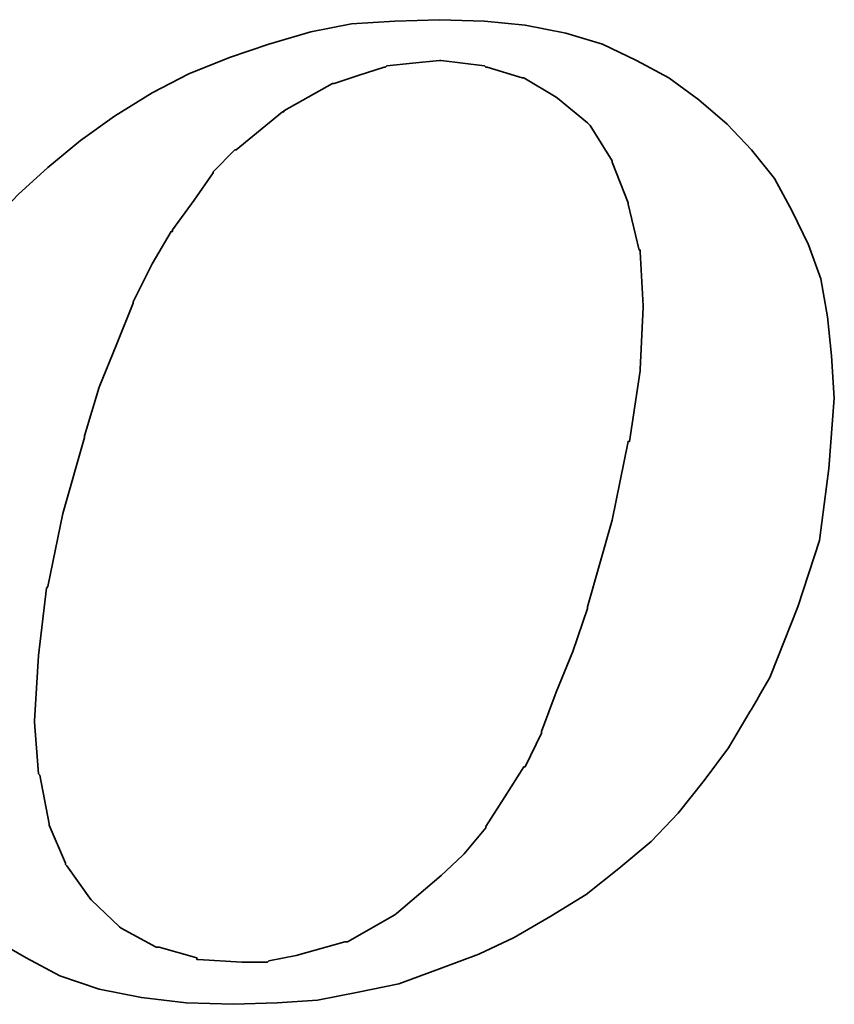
# Model space of a CAD drawing. Header units: millimetres. Extents: x 41.9 to 103.3, y 45.9 to 94.9.
# Tile 40 of 52: x 93.2 to 93.9, y 65.4 to 66.2. Entities that reach past the tile are written whole.
import ezdxf

# ---------------------------------------------------------------- set-up
doc = ezdxf.new("R2010")
doc.units = ezdxf.units.MM
doc.header["$LTSCALE"] = 0.1
doc.layers.add('layer 1', color=7, linetype='CONTINUOUS')

msp = doc.modelspace()

# ---------------------------------------------------------------- linework, layer by layer
at = {"layer": 'layer 1', "color": 7, "lineweight": 35}
for points, knots in [([(93.14471, 65.45888), (93.14471, 65.45888), (93.16535, 65.43704), (93.16535, 65.43704), (93.16535, 65.43704), (93.16535, 65.43704), (93.19067, 65.41628), (93.19067, 65.41628), (93.19067, 65.41628), (93.19067, 65.41628), (93.21827, 65.40032), (93.21827, 65.40032), (93.21827, 65.40032), (93.21827, 65.40032), (93.24707, 65.3852), (93.24707, 65.3852), (93.24707, 65.3852), (93.24707, 65.3852), (93.28043, 65.37368), (93.28043, 65.37368), (93.28043, 65.37368), (93.28043, 65.37368), (93.31619, 65.36672), (93.31619, 65.36672), (93.31619, 65.36672), (93.31619, 65.36672), (93.35423, 65.36216), (93.35423, 65.36216), (93.35423, 65.36216), (93.35423, 65.36216), (93.39443, 65.36096), (93.39443, 65.36096), (93.39443, 65.36096), (93.39443, 65.36096), (93.43139, 65.36216), (93.43139, 65.36216), (93.43139, 65.36216), (93.43139, 65.36216), (93.46583, 65.36456), (93.46583, 65.36456), (93.46583, 65.36456), (93.46583, 65.36456), (93.50039, 65.3714), (93.50039, 65.3714), (93.50039, 65.3714), (93.50039, 65.3714), (93.53495, 65.37824), (93.53495, 65.37824), (93.53495, 65.37824), (93.53495, 65.37824), (93.56951, 65.39096), (93.56951, 65.39096), (93.56951, 65.39096), (93.56951, 65.39096), (93.60287, 65.40368), (93.60287, 65.40368), (93.60287, 65.40368), (93.60287, 65.40368), (93.63287, 65.4176), (93.63287, 65.4176), (93.63287, 65.4176), (93.63287, 65.4176), (93.66407, 65.43584), (93.66407, 65.43584), (93.66407, 65.43584), (93.66407, 65.43584), (93.69407, 65.45432), (93.69407, 65.45432), (93.69407, 65.45432), (93.69407, 65.45432), (93.72167, 65.47616), (93.72167, 65.47616), (93.72167, 65.47616), (93.72167, 65.47616), (93.74915, 65.4992), (93.74915, 65.4992), (93.74915, 65.4992), (93.74915, 65.4992), (93.77219, 65.52332), (93.77219, 65.52332), (93.77219, 65.52332), (93.77219, 65.52332), (93.79415, 65.55104), (93.79415, 65.55104), (93.79415, 65.55104), (93.79415, 65.55104), (93.81479, 65.57864), (93.81479, 65.57864), (93.81479, 65.57864), (93.81479, 65.57864), (93.83327, 65.60984), (93.83327, 65.60984), (93.83327, 65.60984), (93.83327, 65.60984), (93.85055, 65.63984), (93.85055, 65.63984), (93.85055, 65.63984), (93.85055, 65.63984), (93.87371, 65.69852), (93.87371, 65.69852), (93.87371, 65.69852), (93.87371, 65.69852), (93.89207, 65.7548), (93.89207, 65.7548), (93.89207, 65.7548), (93.89207, 65.7548), (93.89999, 65.816), (93.89999, 65.816), (93.89999, 65.816), (93.89999, 65.816), (93.90467, 65.87576), (93.90467, 65.87576), (93.90467, 65.87576), (93.90467, 65.87576), (93.90227, 65.91152), (93.90227, 65.91152), (93.90227, 65.91152), (93.90227, 65.91152), (93.89891, 65.94488), (93.89891, 65.94488), (93.89891, 65.94488), (93.89891, 65.94488), (93.89327, 65.97704), (93.89327, 65.97704), (93.89327, 65.97704), (93.89327, 65.97704), (93.88271, 66.00584), (93.88271, 66.00584), (93.88271, 66.00584), (93.88271, 66.00584), (93.86891, 66.03464), (93.86891, 66.03464), (93.86891, 66.03464), (93.86891, 66.03464), (93.85391, 66.06236), (93.85391, 66.06236), (93.85391, 66.06236), (93.85391, 66.06236), (93.83447, 66.08648), (93.83447, 66.08648), (93.83447, 66.08648), (93.83447, 66.08648), (93.81371, 66.10844), (93.81371, 66.10844), (93.81371, 66.10844), (93.81371, 66.10844), (93.78959, 66.1292), (93.78959, 66.1292), (93.78959, 66.1292), (93.78959, 66.1292), (93.76415, 66.14768), (93.76415, 66.14768), (93.76415, 66.14768), (93.76415, 66.14768), (93.73655, 66.16256), (93.73655, 66.16256), (93.73655, 66.16256), (93.73655, 66.16256), (93.70775, 66.17636), (93.70775, 66.17636), (93.70775, 66.17636), (93.70775, 66.17636), (93.67679, 66.1856), (93.67679, 66.1856), (93.67679, 66.1856), (93.67679, 66.1856), (93.64211, 66.19256), (93.64211, 66.19256), (93.64211, 66.19256), (93.64211, 66.19256), (93.60755, 66.19592), (93.60755, 66.19592), (93.60755, 66.19592), (93.60755, 66.19592), (93.56951, 66.19712), (93.56951, 66.19712), (93.56951, 66.19712), (93.56951, 66.19712), (93.53147, 66.19592), (93.53147, 66.19592), (93.53147, 66.19592), (93.53147, 66.19592), (93.49475, 66.19352), (93.49475, 66.19352), (93.49475, 66.19352), (93.49475, 66.19352), (93.46007, 66.1868), (93.46007, 66.1868), (93.46007, 66.1868), (93.46007, 66.1868), (93.42443, 66.17636), (93.42443, 66.17636), (93.42443, 66.17636), (93.42443, 66.17636), (93.39107, 66.16496), (93.39107, 66.16496), (93.39107, 66.16496), (93.39107, 66.16496), (93.35663, 66.15104), (93.35663, 66.15104), (93.35663, 66.15104), (93.35663, 66.15104), (93.32543, 66.13496), (93.32543, 66.13496), (93.32543, 66.13496), (93.32543, 66.13496), (93.29327, 66.11528), (93.29327, 66.11528), (93.29327, 66.11528), (93.29327, 66.11528), (93.26447, 66.09464), (93.26447, 66.09464), (93.26447, 66.09464), (93.26447, 66.09464), (93.23675, 66.0716), (93.23675, 66.0716), (93.23675, 66.0716), (93.23675, 66.0716), (93.21143, 66.04856), (93.21143, 66.04856), (93.21143, 66.04856), (93.21143, 66.04856), (93.18839, 66.02432), (93.18839, 66.02432), (93.18839, 66.02432), (93.18839, 66.02432), (93.16655, 65.99672), (93.16655, 65.99672), (93.16655, 65.99672), (93.16655, 65.99672), (93.14687, 65.9714), (93.14687, 65.9714), (93.14687, 65.9714), (93.14687, 65.9714), (93.13079, 65.94248), (93.13079, 65.94248), (93.13079, 65.94248), (93.13079, 65.94248), (93.11711, 65.91392), (93.11711, 65.91392), (93.11711, 65.91392), (93.11711, 65.91392), (93.09167, 65.85392), (93.09167, 65.85392), (93.09167, 65.85392), (93.09167, 65.85392), (93.07439, 65.7974), (93.07439, 65.7974), (93.07439, 65.7974), (93.07439, 65.7974), (93.06527, 65.74232), (93.06527, 65.74232), (93.06527, 65.74232), (93.06527, 65.74232), (93.06071, 65.68928), (93.06071, 65.68928), (93.06071, 65.68928), (93.06071, 65.68928), (93.06287, 65.65712), (93.06287, 65.65712), (93.06287, 65.65712), (93.06287, 65.65712), (93.06647, 65.62592), (93.06647, 65.62592), (93.06647, 65.62592), (93.06647, 65.62592), (93.06743, 65.62592), (93.06743, 65.62592), (93.06743, 65.62592), (93.06743, 65.62592), (93.07223, 65.59376), (93.07223, 65.59376), (93.07223, 65.59376), (93.07223, 65.59376), (93.08255, 65.56484), (93.08255, 65.56484), (93.08255, 65.56484), (93.08255, 65.56484), (93.09407, 65.53724), (93.09407, 65.53724), (93.09407, 65.53724), (93.09407, 65.53724), (93.10775, 65.50952), (93.10775, 65.50952), (93.10775, 65.50952), (93.10775, 65.50952), (93.12503, 65.48432), (93.12503, 65.48432), (93.12503, 65.48432), (93.12503, 65.48432), (93.14471, 65.45888), (93.14471, 65.45888)], [0, 0, 0, 0, 0.013699, 0.013699, 0.013699, 0.013699, 0.027397, 0.027397, 0.027397, 0.027397, 0.041096, 0.041096, 0.041096, 0.041096, 0.054795, 0.054795, 0.054795, 0.054795, 0.068493, 0.068493, 0.068493, 0.068493, 0.082192, 0.082192, 0.082192, 0.082192, 0.09589, 0.09589, 0.09589, 0.09589, 0.109589, 0.109589, 0.109589, 0.109589, 0.123288, 0.123288, 0.123288, 0.123288, 0.136986, 0.136986, 0.136986, 0.136986, 0.150685, 0.150685, 0.150685, 0.150685, 0.164384, 0.164384, 0.164384, 0.164384, 0.178082, 0.178082, 0.178082, 0.178082, 0.191781, 0.191781, 0.191781, 0.191781, 0.205479, 0.205479, 0.205479, 0.205479, 0.219178, 0.219178, 0.219178, 0.219178, 0.232877, 0.232877, 0.232877, 0.232877, 0.246575, 0.246575, 0.246575, 0.246575, 0.260274, 0.260274, 0.260274, 0.260274, 0.273973, 0.273973, 0.273973, 0.273973, 0.287671, 0.287671, 0.287671, 0.287671, 0.30137, 0.30137, 0.30137, 0.30137, 0.315068, 0.315068, 0.315068, 0.315069, 0.328767, 0.328767, 0.328767, 0.328767, 0.342466, 0.342466, 0.342466, 0.342466, 0.356164, 0.356164, 0.356164, 0.356164, 0.369863, 0.369863, 0.369863, 0.369863, 0.383562, 0.383562, 0.383562, 0.383562, 0.39726, 0.39726, 0.39726, 0.39726, 0.410959, 0.410959, 0.410959, 0.410959, 0.424658, 0.424658, 0.424658, 0.424658, 0.438356, 0.438356, 0.438356, 0.438356, 0.452055, 0.452055, 0.452055, 0.452055, 0.465753, 0.465753, 0.465753, 0.465753, 0.479452, 0.479452, 0.479452, 0.479452, 0.493151, 0.493151, 0.493151, 0.493151, 0.506849, 0.506849, 0.506849, 0.506849, 0.520548, 0.520548, 0.520548, 0.520548, 0.534247, 0.534247, 0.534247, 0.534247, 0.547945, 0.547945, 0.547945, 0.547945, 0.561644, 0.561644, 0.561644, 0.561644, 0.575342, 0.575342, 0.575342, 0.575342, 0.589041, 0.589041, 0.589041, 0.589041, 0.60274, 0.60274, 0.60274, 0.60274, 0.616438, 0.616438, 0.616438, 0.616438, 0.630137, 0.630137, 0.630137, 0.630137, 0.643836, 0.643836, 0.643836, 0.643836, 0.657534, 0.657534, 0.657534, 0.657534, 0.671233, 0.671233, 0.671233, 0.671233, 0.684932, 0.684932, 0.684932, 0.684932, 0.69863, 0.69863, 0.69863, 0.69863, 0.712329, 0.712329, 0.712329, 0.712329, 0.726027, 0.726027, 0.726027, 0.726027, 0.739726, 0.739726, 0.739726, 0.739726, 0.753425, 0.753425, 0.753425, 0.753425, 0.767123, 0.767123, 0.767123, 0.767123, 0.780822, 0.780822, 0.780822, 0.780822, 0.794521, 0.794521, 0.794521, 0.794521, 0.808219, 0.808219, 0.808219, 0.808219, 0.821918, 0.821918, 0.821918, 0.821918, 0.835616, 0.835616, 0.835616, 0.835616, 0.849315, 0.849315, 0.849315, 0.849315, 0.863014, 0.863014, 0.863014, 0.863014, 0.876712, 0.876712, 0.876712, 0.876712, 0.890411, 0.890411, 0.890411, 0.890411, 0.90411, 0.90411, 0.90411, 0.90411, 0.917808, 0.917808, 0.917808, 0.917808, 0.931507, 0.931507, 0.931507, 0.931507, 0.945205, 0.945205, 0.945205, 0.945205, 0.958904, 0.958904, 0.958904, 0.958904, 0.972603, 0.972603, 0.972603, 0.972603, 0.986301, 0.986301, 0.986301, 0.986301, 1, 1, 1, 1]), ([(93.26783, 65.8436), (93.26783, 65.8436), (93.28043, 65.88512), (93.28043, 65.88512), (93.28043, 65.88512), (93.28043, 65.88512), (93.29543, 65.92196), (93.29543, 65.92196), (93.29543, 65.92196), (93.29543, 65.92196), (93.30923, 65.9564), (93.30923, 65.9564), (93.30923, 65.9564), (93.30923, 65.9564), (93.30923, 65.9576), (93.30923, 65.9576), (93.30923, 65.9576), (93.30923, 65.9576), (93.32543, 65.98976), (93.32543, 65.98976), (93.32543, 65.98976), (93.32543, 65.98976), (93.34151, 66.01736), (93.34151, 66.01736), (93.34151, 66.01736), (93.34151, 66.01736), (93.34271, 66.01736), (93.34271, 66.01736), (93.34271, 66.01736), (93.34271, 66.01736), (93.34271, 66.01856), (93.34271, 66.01856), (93.34271, 66.01856), (93.34271, 66.01856), (93.36107, 66.04388), (93.36107, 66.04388), (93.36107, 66.04388), (93.36107, 66.04388), (93.37727, 66.06704), (93.37727, 66.06704), (93.37727, 66.06704), (93.37727, 66.06704), (93.37727, 66.068), (93.37727, 66.068), (93.37727, 66.068), (93.37727, 66.068), (93.39563, 66.08648), (93.39563, 66.08648), (93.39563, 66.08648), (93.39563, 66.08648), (93.39683, 66.08648), (93.39683, 66.08648), (93.39683, 66.08648), (93.39683, 66.08648), (93.43607, 66.11888), (93.43607, 66.11888), (93.43607, 66.11888), (93.43607, 66.11888), (93.43727, 66.11888), (93.43727, 66.11888), (93.43727, 66.11888), (93.43727, 66.11888), (93.43727, 66.11984), (93.43727, 66.11984), (93.43727, 66.11984), (93.43727, 66.11984), (93.47855, 66.14288), (93.47855, 66.14288), (93.47855, 66.14288), (93.47855, 66.14288), (93.47987, 66.14288), (93.47987, 66.14288), (93.47987, 66.14288), (93.47987, 66.14288), (93.50039, 66.14984), (93.50039, 66.14984), (93.50039, 66.14984), (93.50039, 66.14984), (93.52247, 66.1568), (93.52247, 66.1568), (93.52247, 66.1568), (93.52247, 66.1568), (93.52343, 66.1568), (93.52343, 66.1568), (93.52343, 66.1568), (93.52343, 66.1568), (93.52463, 66.158), (93.52463, 66.158), (93.52463, 66.158), (93.52463, 66.158), (93.54647, 66.16016), (93.54647, 66.16016), (93.54647, 66.16016), (93.54647, 66.16016), (93.56951, 66.16256), (93.56951, 66.16256), (93.56951, 66.16256), (93.56951, 66.16256), (93.57071, 66.16256), (93.57071, 66.16256), (93.57071, 66.16256), (93.57071, 66.16256), (93.60755, 66.158), (93.60755, 66.158), (93.60755, 66.158), (93.60755, 66.158), (93.60863, 66.1568), (93.60863, 66.1568), (93.60863, 66.1568), (93.60863, 66.1568), (93.60983, 66.1568), (93.60983, 66.1568), (93.60983, 66.1568), (93.60983, 66.1568), (93.63971, 66.14768), (93.63971, 66.14768), (93.63971, 66.14768), (93.63971, 66.14768), (93.64091, 66.14768), (93.64091, 66.14768), (93.64091, 66.14768), (93.64091, 66.14768), (93.66851, 66.13136), (93.66851, 66.13136), (93.66851, 66.13136), (93.66851, 66.13136), (93.66971, 66.1304), (93.66971, 66.1304), (93.66971, 66.1304), (93.66971, 66.1304), (93.69503, 66.10952), (93.69503, 66.10952), (93.69503, 66.10952), (93.69503, 66.10952), (93.69623, 66.10844), (93.69623, 66.10844), (93.69623, 66.10844), (93.69623, 66.10844), (93.69743, 66.10724), (93.69743, 66.10724), (93.69743, 66.10724), (93.69743, 66.10724), (93.71591, 66.07724), (93.71591, 66.07724), (93.71591, 66.07724), (93.71591, 66.07724), (93.71591, 66.07616), (93.71591, 66.07616), (93.71591, 66.07616), (93.71591, 66.07616), (93.72959, 66.0416), (93.72959, 66.0416), (93.72959, 66.0416), (93.72959, 66.0416), (93.72959, 66.0404), (93.72959, 66.0404), (93.72959, 66.0404), (93.72959, 66.0404), (93.73895, 66.0014), (93.73895, 66.0014), (93.73895, 66.0014), (93.73895, 66.0014), (93.73991, 66.0014), (93.73991, 66.0014), (93.73991, 66.0014), (93.73991, 66.0014), (93.73991, 66.00008), (93.73991, 66.00008), (93.73991, 66.00008), (93.73991, 66.00008), (93.74231, 65.954), (93.74231, 65.954), (93.74231, 65.954), (93.74231, 65.954), (93.74231, 65.95292), (93.74231, 65.95292), (93.74231, 65.95292), (93.74231, 65.95292), (93.73991, 65.9), (93.73991, 65.9), (93.73991, 65.9), (93.73991, 65.9), (93.73991, 65.8988), (93.73991, 65.8988), (93.73991, 65.8988), (93.73991, 65.8988), (93.73079, 65.83904), (93.73079, 65.83904), (93.73079, 65.83904), (93.73079, 65.83904), (93.72959, 65.83904), (93.72959, 65.83904), (93.72959, 65.83904), (93.72959, 65.83904), (93.71591, 65.77208), (93.71591, 65.77208), (93.71591, 65.77208), (93.71591, 65.77208), (93.69503, 65.69852), (93.69503, 65.69852), (93.69503, 65.69852), (93.69503, 65.69852), (93.69503, 65.6972), (93.69503, 65.6972), (93.69503, 65.6972), (93.69503, 65.6972), (93.68255, 65.66048), (93.68255, 65.66048), (93.68255, 65.66048), (93.68255, 65.66048), (93.66851, 65.62592), (93.66851, 65.62592), (93.66851, 65.62592), (93.66851, 65.62592), (93.65591, 65.59256), (93.65591, 65.59256), (93.65591, 65.59256), (93.65591, 65.59256), (93.65591, 65.59136), (93.65591, 65.59136), (93.65591, 65.59136), (93.65591, 65.59136), (93.64211, 65.56256), (93.64211, 65.56256), (93.64211, 65.56256), (93.64211, 65.56256), (93.64091, 65.56256), (93.64091, 65.56256), (93.64091, 65.56256), (93.64091, 65.56256), (93.62495, 65.53724), (93.62495, 65.53724), (93.62495, 65.53724), (93.62495, 65.53724), (93.60863, 65.51192), (93.60863, 65.51192), (93.60863, 65.51192), (93.60863, 65.51192), (93.60863, 65.51072), (93.60863, 65.51072), (93.60863, 65.51072), (93.60863, 65.51072), (93.59039, 65.48888), (93.59039, 65.48888), (93.59039, 65.48888), (93.59039, 65.48888), (93.58919, 65.48768), (93.58919, 65.48768), (93.58919, 65.48768), (93.58919, 65.48768), (93.57071, 65.4704), (93.57071, 65.4704), (93.57071, 65.4704), (93.57071, 65.4704), (93.53279, 65.43812), (93.53279, 65.43812), (93.53279, 65.43812), (93.53279, 65.43812), (93.53147, 65.43704), (93.53147, 65.43704), (93.53147, 65.43704), (93.53147, 65.43704), (93.49127, 65.414), (93.49127, 65.414), (93.49127, 65.414), (93.49127, 65.414), (93.49007, 65.414), (93.49007, 65.414), (93.49007, 65.414), (93.49007, 65.414), (93.48899, 65.414), (93.48899, 65.414), (93.48899, 65.414), (93.48899, 65.414), (93.44759, 65.40248), (93.44759, 65.40248), (93.44759, 65.40248), (93.44759, 65.40248), (93.42443, 65.3978), (93.42443, 65.3978), (93.42443, 65.3978), (93.42443, 65.3978), (93.42323, 65.39672), (93.42323, 65.39672), (93.42323, 65.39672), (93.42323, 65.39672), (93.42215, 65.39672), (93.42215, 65.39672), (93.42215, 65.39672), (93.42215, 65.39672), (93.40139, 65.39672), (93.40139, 65.39672), (93.40139, 65.39672), (93.40139, 65.39672), (93.36455, 65.399), (93.36455, 65.399), (93.36455, 65.399), (93.36455, 65.399), (93.36335, 65.399), (93.36335, 65.399), (93.36335, 65.399), (93.36335, 65.399), (93.36335, 65.40032), (93.36335, 65.40032), (93.36335, 65.40032), (93.36335, 65.40032), (93.33119, 65.40944), (93.33119, 65.40944), (93.33119, 65.40944), (93.33119, 65.40944), (93.32999, 65.40944), (93.32999, 65.40944), (93.32999, 65.40944), (93.32999, 65.40944), (93.32879, 65.40944), (93.32879, 65.40944), (93.32879, 65.40944), (93.32879, 65.40944), (93.29891, 65.42552), (93.29891, 65.42552), (93.29891, 65.42552), (93.29891, 65.42552), (93.29771, 65.42672), (93.29771, 65.42672), (93.29771, 65.42672), (93.29771, 65.42672), (93.27359, 65.44976), (93.27359, 65.44976), (93.27359, 65.44976), (93.27359, 65.44976), (93.27239, 65.45096), (93.27239, 65.45096), (93.27239, 65.45096), (93.27239, 65.45096), (93.25295, 65.47856), (93.25295, 65.47856), (93.25295, 65.47856), (93.25295, 65.47856), (93.25175, 65.47976), (93.25175, 65.47976), (93.25175, 65.47976), (93.25175, 65.47976), (93.25175, 65.48072), (93.25175, 65.48072), (93.25175, 65.48072), (93.25175, 65.48072), (93.23783, 65.51312), (93.23783, 65.51312), (93.23783, 65.51312), (93.23783, 65.51312), (93.23783, 65.51432), (93.23783, 65.51432), (93.23783, 65.51432), (93.23783, 65.51432), (93.22991, 65.5556), (93.22991, 65.5556), (93.22991, 65.5556), (93.22991, 65.5556), (93.22871, 65.5568), (93.22871, 65.5568), (93.22871, 65.5568), (93.22871, 65.5568), (93.22535, 65.60048), (93.22535, 65.60048), (93.22535, 65.60048), (93.22535, 65.60048), (93.22535, 65.60168), (93.22535, 65.60168), (93.22535, 65.60168), (93.22535, 65.60168), (93.22871, 65.65712), (93.22871, 65.65712), (93.22871, 65.65712), (93.22871, 65.65712), (93.23555, 65.71448), (93.23555, 65.71448), (93.23555, 65.71448), (93.23555, 65.71448), (93.23675, 65.71568), (93.23675, 65.71568), (93.23675, 65.71568), (93.23675, 65.71568), (93.24947, 65.77784), (93.24947, 65.77784), (93.24947, 65.77784), (93.24947, 65.77784), (93.26783, 65.8424), (93.26783, 65.8424), (93.26783, 65.8424), (93.26783, 65.8424), (93.26783, 65.8436), (93.26783, 65.8436)], [0, 0, 0, 0, 0.010204, 0.010204, 0.010204, 0.010204, 0.020408, 0.020408, 0.020408, 0.020408, 0.030612, 0.030612, 0.030612, 0.030612, 0.040816, 0.040816, 0.040816, 0.040816, 0.05102, 0.05102, 0.05102, 0.05102, 0.061224, 0.061224, 0.061224, 0.061224, 0.071429, 0.071429, 0.071429, 0.071429, 0.081633, 0.081633, 0.081633, 0.081633, 0.091837, 0.091837, 0.091837, 0.091837, 0.102041, 0.102041, 0.102041, 0.102041, 0.112245, 0.112245, 0.112245, 0.112245, 0.122449, 0.122449, 0.122449, 0.122449, 0.132653, 0.132653, 0.132653, 0.132653, 0.142857, 0.142857, 0.142857, 0.142857, 0.153061, 0.153061, 0.153061, 0.153061, 0.163265, 0.163265, 0.163265, 0.163265, 0.173469, 0.173469, 0.173469, 0.173469, 0.183673, 0.183673, 0.183673, 0.183673, 0.193878, 0.193878, 0.193878, 0.193878, 0.204082, 0.204082, 0.204082, 0.204082, 0.214286, 0.214286, 0.214286, 0.214286, 0.22449, 0.22449, 0.22449, 0.22449, 0.234694, 0.234694, 0.234694, 0.234694, 0.244898, 0.244898, 0.244898, 0.244898, 0.255102, 0.255102, 0.255102, 0.255102, 0.265306, 0.265306, 0.265306, 0.265306, 0.27551, 0.27551, 0.27551, 0.27551, 0.285714, 0.285714, 0.285714, 0.285714, 0.295918, 0.295918, 0.295918, 0.295918, 0.306122, 0.306122, 0.306122, 0.306122, 0.316327, 0.316327, 0.316327, 0.316327, 0.326531, 0.326531, 0.326531, 0.326531, 0.336735, 0.336735, 0.336735, 0.336735, 0.346939, 0.346939, 0.346939, 0.346939, 0.357143, 0.357143, 0.357143, 0.357143, 0.367347, 0.367347, 0.367347, 0.367347, 0.377551, 0.377551, 0.377551, 0.377551, 0.387755, 0.387755, 0.387755, 0.387755, 0.397959, 0.397959, 0.397959, 0.397959, 0.408163, 0.408163, 0.408163, 0.408163, 0.418367, 0.418367, 0.418367, 0.418367, 0.428571, 0.428571, 0.428571, 0.428571, 0.438776, 0.438776, 0.438776, 0.438776, 0.44898, 0.44898, 0.44898, 0.44898, 0.459184, 0.459184, 0.459184, 0.459184, 0.469388, 0.469388, 0.469388, 0.469388, 0.479592, 0.479592, 0.479592, 0.479592, 0.489796, 0.489796, 0.489796, 0.489796, 0.5, 0.5, 0.5, 0.5, 0.510204, 0.510204, 0.510204, 0.510204, 0.520408, 0.520408, 0.520408, 0.520408, 0.530612, 0.530612, 0.530612, 0.530612, 0.540816, 0.540816, 0.540816, 0.540816, 0.55102, 0.55102, 0.55102, 0.55102, 0.561224, 0.561224, 0.561224, 0.561224, 0.571429, 0.571429, 0.571429, 0.571429, 0.581633, 0.581633, 0.581633, 0.581633, 0.591837, 0.591837, 0.591837, 0.591837, 0.602041, 0.602041, 0.602041, 0.602041, 0.612245, 0.612245, 0.612245, 0.612245, 0.622449, 0.622449, 0.622449, 0.622449, 0.632653, 0.632653, 0.632653, 0.632653, 0.642857, 0.642857, 0.642857, 0.642857, 0.653061, 0.653061, 0.653061, 0.653061, 0.663265, 0.663265, 0.663265, 0.663265, 0.673469, 0.673469, 0.673469, 0.673469, 0.683673, 0.683673, 0.683673, 0.683673, 0.693878, 0.693878, 0.693878, 0.693878, 0.704082, 0.704082, 0.704082, 0.704082, 0.714286, 0.714286, 0.714286, 0.714286, 0.72449, 0.72449, 0.72449, 0.72449, 0.734694, 0.734694, 0.734694, 0.734694, 0.744898, 0.744898, 0.744898, 0.744898, 0.755102, 0.755102, 0.755102, 0.755102, 0.765306, 0.765306, 0.765306, 0.765306, 0.77551, 0.77551, 0.77551, 0.77551, 0.785714, 0.785714, 0.785714, 0.785714, 0.795918, 0.795918, 0.795918, 0.795918, 0.806122, 0.806122, 0.806122, 0.806122, 0.816327, 0.816327, 0.816327, 0.816327, 0.826531, 0.826531, 0.826531, 0.826531, 0.836735, 0.836735, 0.836735, 0.836735, 0.846939, 0.846939, 0.846939, 0.846939, 0.857143, 0.857143, 0.857143, 0.857143, 0.867347, 0.867347, 0.867347, 0.867347, 0.877551, 0.877551, 0.877551, 0.877551, 0.887755, 0.887755, 0.887755, 0.887755, 0.897959, 0.897959, 0.897959, 0.897959, 0.908163, 0.908163, 0.908163, 0.908163, 0.918367, 0.918367, 0.918367, 0.918367, 0.928571, 0.928571, 0.928571, 0.928571, 0.938776, 0.938776, 0.938776, 0.938776, 0.94898, 0.94898, 0.94898, 0.94898, 0.959184, 0.959184, 0.959184, 0.959184, 0.969388, 0.969388, 0.969388, 0.969388, 0.979592, 0.979592, 0.979592, 0.979592, 0.989796, 0.989796, 0.989796, 0.989796, 1, 1, 1, 1])]:
    msp.add_open_spline(points, degree=3, knots=knots, dxfattribs=at)

doc.saveas('drawing.dxf')
